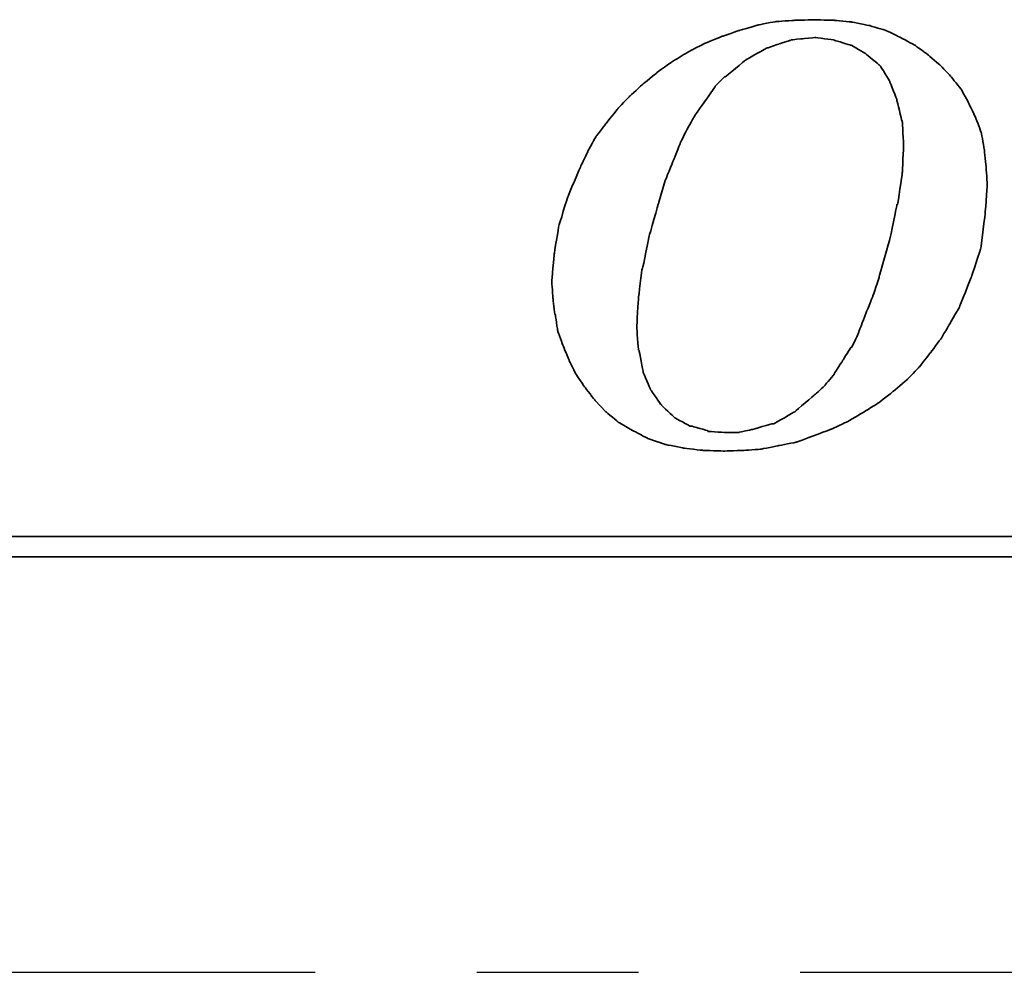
# Model space of a CAD drawing. Extents: x -456 to 346, y -296 to 220.
# Tile 31 of 45: x 80 to 83, y 55 to 58. Entities that reach past the tile are written whole.
import ezdxf

# ---------------------------------------------------------------- set-up
doc = ezdxf.new("R2010")
doc.units = 0
doc.header["$LTSCALE"] = 2
doc.header["$MEASUREMENT"] = 0
doc.linetypes.add('CENTER', pattern=[2, 1.25, -0.25, 0.25, -0.25])
for name, color, linetype in [('CL', 1, 'CENTER'), ('DIM', 4, 'CONTINUOUS'), ('layer 1', 7, 'CONTINUOUS')]:
    doc.layers.add(name, color=color, linetype=linetype)

# ---------------------------------------------------------------- blocks, each defined once
blk = doc.blocks.new('TBI MOTION logo(完整正式版)')
at = {"layer": 'layer 1', "color": 22, "lineweight": 35}
for points, knots in [([(-11.34375, -6.98375), (-11.34375, -6.98375), (-10.91375, -7.43875), (-10.91375, -7.43875), (-10.91375, -7.43875), (-10.91375, -7.43875), (-10.38625, -7.87125), (-10.38625, -7.87125), (-10.38625, -7.87125), (-10.38625, -7.87125), (-9.81125, -8.20375), (-9.81125, -8.20375), (-9.81125, -8.20375), (-9.81125, -8.20375), (-9.21125, -8.51875), (-9.21125, -8.51875), (-9.21125, -8.51875), (-9.21125, -8.51875), (-8.51625, -8.75875), (-8.51625, -8.75875), (-8.51625, -8.75875), (-8.51625, -8.75875), (-7.77125, -8.90375), (-7.77125, -8.90375), (-7.77125, -8.90375), (-7.77125, -8.90375), (-6.97875, -8.99875), (-6.97875, -8.99875), (-6.97875, -8.99875), (-6.97875, -8.99875), (-6.14125, -9.02375), (-6.14125, -9.02375), (-6.14125, -9.02375), (-6.14125, -9.02375), (-5.37125, -8.99875), (-5.37125, -8.99875), (-5.37125, -8.99875), (-5.37125, -8.99875), (-4.65375, -8.94875), (-4.65375, -8.94875), (-4.65375, -8.94875), (-4.65375, -8.94875), (-3.93375, -8.80625), (-3.93375, -8.80625), (-3.93375, -8.80625), (-3.93375, -8.80625), (-3.21375, -8.66375), (-3.21375, -8.66375), (-3.21375, -8.66375), (-3.21375, -8.66375), (-2.49375, -8.39875), (-2.49375, -8.39875), (-2.49375, -8.39875), (-2.49375, -8.39875), (-1.79875, -8.13375), (-1.79875, -8.13375), (-1.79875, -8.13375), (-1.79875, -8.13375), (-1.17375, -7.84375), (-1.17375, -7.84375), (-1.17375, -7.84375), (-1.17375, -7.84375), (-0.52375, -7.46375), (-0.52375, -7.46375), (-0.52375, -7.46375), (-0.52375, -7.46375), (0.10124, -7.07875), (0.10124, -7.07875), (0.10124, -7.07875), (0.10124, -7.07875), (0.67625, -6.62375), (0.67625, -6.62375), (0.67625, -6.62375), (0.67625, -6.62375), (1.24874, -6.14375), (1.24874, -6.14375), (1.24874, -6.14375), (1.24874, -6.14375), (1.72874, -5.64125), (1.72874, -5.64125), (1.72874, -5.64125), (1.72874, -5.64125), (2.18624, -5.06375), (2.18624, -5.06375), (2.18624, -5.06375), (2.18624, -5.06375), (2.61625, -4.48874), (2.61625, -4.48874), (2.61625, -4.48874), (2.61625, -4.48874), (3.00125, -3.83874), (3.00125, -3.83874), (3.00125, -3.83874), (3.00125, -3.83874), (3.36124, -3.21374), (3.36124, -3.21374), (3.36124, -3.21374), (3.36124, -3.21374), (3.84374, -1.99125), (3.84374, -1.99125), (3.84374, -1.99125), (3.84374, -1.99125), (4.22625, -0.81875), (4.22625, -0.81875), (4.22625, -0.81875), (4.22625, -0.81875), (4.39125, 0.45624), (4.39125, 0.45624), (4.39125, 0.45624), (4.39125, 0.45624), (4.48874, 1.70124), (4.48874, 1.70124), (4.48874, 1.70124), (4.48874, 1.70124), (4.43874, 2.44625), (4.43874, 2.44625), (4.43874, 2.44625), (4.43874, 2.44625), (4.36874, 3.14125), (4.36874, 3.14125), (4.36874, 3.14125), (4.36874, 3.14125), (4.25125, 3.81125), (4.25125, 3.81125), (4.25125, 3.81125), (4.25125, 3.81125), (4.03124, 4.41125), (4.03124, 4.41125), (4.03124, 4.41125), (4.03124, 4.41125), (3.74374, 5.01125), (3.74374, 5.01125), (3.74374, 5.01125), (3.74374, 5.01125), (3.43124, 5.58875), (3.43124, 5.58875), (3.43124, 5.58875), (3.43124, 5.58875), (3.02625, 6.09125), (3.02625, 6.09125), (3.02625, 6.09125), (3.02625, 6.09125), (2.59374, 6.54875), (2.59374, 6.54875), (2.59374, 6.54875), (2.59374, 6.54875), (2.09124, 6.98125), (2.09124, 6.98125), (2.09124, 6.98125), (2.09124, 6.98125), (1.56124, 7.36625), (1.56124, 7.36625), (1.56124, 7.36625), (1.56124, 7.36625), (0.98624, 7.67625), (0.98624, 7.67625), (0.98624, 7.67625), (0.98624, 7.67625), (0.38624, 7.96375), (0.38624, 7.96375), (0.38624, 7.96375), (0.38624, 7.96375), (-0.25875, 8.15625), (-0.25875, 8.15625), (-0.25875, 8.15625), (-0.25875, 8.15625), (-0.98125, 8.30125), (-0.98125, 8.30125), (-0.98125, 8.30125), (-0.98125, 8.30125), (-1.70124, 8.37125), (-1.70124, 8.37125), (-1.70124, 8.37125), (-1.70124, 8.37125), (-2.49375, 8.39624), (-2.49375, 8.39624), (-2.49375, 8.39624), (-2.49375, 8.39624), (-3.28625, 8.37125), (-3.28625, 8.37125), (-3.28625, 8.37125), (-3.28625, 8.37125), (-4.05125, 8.32125), (-4.05125, 8.32125), (-4.05125, 8.32125), (-4.05125, 8.32125), (-4.77375, 8.18125), (-4.77375, 8.18125), (-4.77375, 8.18125), (-4.77375, 8.18125), (-5.51625, 7.96375), (-5.51625, 7.96375), (-5.51625, 7.96375), (-5.51625, 7.96375), (-6.21125, 7.72625), (-6.21125, 7.72625), (-6.21125, 7.72625), (-6.21125, 7.72625), (-6.92875, 7.43625), (-6.92875, 7.43625), (-6.92875, 7.43625), (-6.92875, 7.43625), (-7.57875, 7.10125), (-7.57875, 7.10125), (-7.57875, 7.10125), (-7.57875, 7.10125), (-8.24875, 6.69125), (-8.24875, 6.69125), (-8.24875, 6.69125), (-8.24875, 6.69125), (-8.84875, 6.26125), (-8.84875, 6.26125), (-8.84875, 6.26125), (-8.84875, 6.26125), (-9.42625, 5.78125), (-9.42625, 5.78125), (-9.42625, 5.78125), (-9.42625, 5.78125), (-9.95375, 5.30125), (-9.95375, 5.30125), (-9.95375, 5.30125), (-9.95375, 5.30125), (-10.43375, 4.79624), (-10.43375, 4.79624), (-10.43375, 4.79624), (-10.43375, 4.79624), (-10.88875, 4.22125), (-10.88875, 4.22125), (-10.88875, 4.22125), (-10.88875, 4.22125), (-11.29875, 3.69375), (-11.29875, 3.69375), (-11.29875, 3.69375), (-11.29875, 3.69375), (-11.63375, 3.09125), (-11.63375, 3.09125), (-11.63375, 3.09125), (-11.63375, 3.09125), (-11.91875, 2.49625), (-11.91875, 2.49625), (-11.91875, 2.49625), (-11.91875, 2.49625), (-12.44875, 1.24625), (-12.44875, 1.24625), (-12.44875, 1.24625), (-12.44875, 1.24625), (-12.80875, 0.06874), (-12.80875, 0.06874), (-12.80875, 0.06874), (-12.80875, 0.06874), (-12.99875, -1.07875), (-12.99875, -1.07875), (-12.99875, -1.07875), (-12.99875, -1.07875), (-13.09375, -2.18375), (-13.09375, -2.18375), (-13.09375, -2.18375), (-13.09375, -2.18375), (-13.04875, -2.85375), (-13.04875, -2.85375), (-13.04875, -2.85375), (-13.04875, -2.85375), (-12.97375, -3.50375), (-12.97375, -3.50375), (-12.97375, -3.50375), (-12.97375, -3.50375), (-12.95375, -3.50375), (-12.95375, -3.50375), (-12.95375, -3.50375), (-12.95375, -3.50375), (-12.85375, -4.17375), (-12.85375, -4.17375), (-12.85375, -4.17375), (-12.85375, -4.17375), (-12.63875, -4.77624), (-12.63875, -4.77624), (-12.63875, -4.77624), (-12.63875, -4.77624), (-12.39875, -5.35125), (-12.39875, -5.35125), (-12.39875, -5.35125), (-12.39875, -5.35125), (-12.11375, -5.92875), (-12.11375, -5.92875), (-12.11375, -5.92875), (-12.11375, -5.92875), (-11.75375, -6.45375), (-11.75375, -6.45375), (-11.75375, -6.45375), (-11.75375, -6.45375), (-11.34375, -6.98375), (-11.34375, -6.98375)], [0, 0, 0, 0, 0.01369863, 0.01369863, 0.01369863, 0.01369864, 0.02739726, 0.02739726, 0.02739726, 0.02739727, 0.04109589, 0.04109589, 0.04109589, 0.0410959, 0.05479452, 0.05479452, 0.05479452, 0.05479453, 0.06849315, 0.06849315, 0.06849315, 0.06849316, 0.08219178, 0.08219178, 0.08219178, 0.08219179, 0.09589041, 0.09589041, 0.09589041, 0.09589042, 0.10958904, 0.10958904, 0.10958904, 0.10958905, 0.12328767, 0.12328767, 0.12328767, 0.12328768, 0.1369863, 0.1369863, 0.1369863, 0.13698631, 0.15068493, 0.15068493, 0.15068493, 0.15068494, 0.16438356, 0.16438356, 0.16438356, 0.16438357, 0.17808219, 0.17808219, 0.17808219, 0.1780822, 0.19178082, 0.19178082, 0.19178082, 0.19178083, 0.20547945, 0.20547945, 0.20547945, 0.20547946, 0.21917808, 0.21917808, 0.21917808, 0.21917809, 0.23287671, 0.23287671, 0.23287671, 0.23287672, 0.24657534, 0.24657534, 0.24657534, 0.24657535, 0.26027397, 0.26027397, 0.26027397, 0.26027398, 0.2739726, 0.2739726, 0.2739726, 0.27397261, 0.28767123, 0.28767123, 0.28767123, 0.28767124, 0.30136986, 0.30136986, 0.30136986, 0.30136987, 0.31506849, 0.31506849, 0.31506849, 0.3150685, 0.32876712, 0.32876712, 0.32876712, 0.32876713, 0.34246575, 0.34246575, 0.34246575, 0.34246576, 0.35616438, 0.35616438, 0.35616438, 0.35616439, 0.36986301, 0.36986301, 0.36986301, 0.36986302, 0.38356164, 0.38356164, 0.38356164, 0.38356165, 0.39726027, 0.39726027, 0.39726027, 0.39726028, 0.4109589, 0.4109589, 0.4109589, 0.41095891, 0.42465753, 0.42465753, 0.42465753, 0.42465754, 0.43835616, 0.43835616, 0.43835616, 0.43835617, 0.45205479, 0.45205479, 0.45205479, 0.4520548, 0.46575342, 0.46575342, 0.46575342, 0.46575343, 0.47945205, 0.47945205, 0.47945205, 0.47945206, 0.49315068, 0.49315068, 0.49315068, 0.49315069, 0.50684932, 0.50684932, 0.50684932, 0.50684933, 0.52054795, 0.52054795, 0.52054795, 0.52054796, 0.53424658, 0.53424658, 0.53424658, 0.53424659, 0.54794521, 0.54794521, 0.54794521, 0.54794522, 0.56164384, 0.56164384, 0.56164384, 0.56164385, 0.57534247, 0.57534247, 0.57534247, 0.57534248, 0.5890411, 0.5890411, 0.5890411, 0.58904111, 0.60273973, 0.60273973, 0.60273973, 0.60273974, 0.61643836, 0.61643836, 0.61643836, 0.61643837, 0.63013699, 0.63013699, 0.63013699, 0.630137, 0.64383562, 0.64383562, 0.64383562, 0.64383563, 0.65753425, 0.65753425, 0.65753425, 0.65753426, 0.67123288, 0.67123288, 0.67123288, 0.67123289, 0.68493151, 0.68493151, 0.68493151, 0.68493152, 0.69863014, 0.69863014, 0.69863014, 0.69863015, 0.71232877, 0.71232877, 0.71232877, 0.71232878, 0.7260274, 0.7260274, 0.7260274, 0.72602741, 0.73972603, 0.73972603, 0.73972603, 0.73972604, 0.75342466, 0.75342466, 0.75342466, 0.75342467, 0.76712329, 0.76712329, 0.76712329, 0.7671233, 0.78082192, 0.78082192, 0.78082192, 0.78082193, 0.79452055, 0.79452055, 0.79452055, 0.79452056, 0.80821918, 0.80821918, 0.80821918, 0.80821919, 0.82191781, 0.82191781, 0.82191781, 0.82191782, 0.83561644, 0.83561644, 0.83561644, 0.83561645, 0.84931507, 0.84931507, 0.84931507, 0.84931508, 0.8630137, 0.8630137, 0.8630137, 0.86301371, 0.87671233, 0.87671233, 0.87671233, 0.87671234, 0.89041096, 0.89041096, 0.89041096, 0.89041097, 0.90410959, 0.90410959, 0.90410959, 0.9041096, 0.91780822, 0.91780822, 0.91780822, 0.91780823, 0.93150685, 0.93150685, 0.93150685, 0.93150686, 0.94520548, 0.94520548, 0.94520548, 0.94520549, 0.95890411, 0.95890411, 0.95890411, 0.95890412, 0.97260274, 0.97260274, 0.97260274, 0.97260275, 0.98630137, 0.98630137, 0.98630137, 0.98630138, 1, 1, 1, 1]), ([(-8.77875, 1.03124), (-8.77875, 1.03124), (-8.51625, 1.89625), (-8.51625, 1.89625), (-8.51625, 1.89625), (-8.51625, 1.89625), (-8.20375, 2.66375), (-8.20375, 2.66375), (-8.20375, 2.66375), (-8.20375, 2.66375), (-7.91625, 3.38125), (-7.91625, 3.38125), (-7.91625, 3.38125), (-7.91625, 3.38125), (-7.91625, 3.40624), (-7.91625, 3.40624), (-7.91625, 3.40624), (-7.91625, 3.40624), (-7.57875, 4.07624), (-7.57875, 4.07624), (-7.57875, 4.07624), (-7.57875, 4.07624), (-7.24375, 4.65125), (-7.24375, 4.65125), (-7.24375, 4.65125), (-7.24375, 4.65125), (-7.21875, 4.65125), (-7.21875, 4.65125), (-7.21875, 4.65125), (-7.21875, 4.65125), (-7.21875, 4.67624), (-7.21875, 4.67624), (-7.21875, 4.67624), (-7.21875, 4.67624), (-6.83625, 5.20375), (-6.83625, 5.20375), (-6.83625, 5.20375), (-6.83625, 5.20375), (-6.49875, 5.68625), (-6.49875, 5.68625), (-6.49875, 5.68625), (-6.49875, 5.68625), (-6.49875, 5.70625), (-6.49875, 5.70625), (-6.49875, 5.70625), (-6.49875, 5.70625), (-6.11625, 6.09125), (-6.11625, 6.09125), (-6.11625, 6.09125), (-6.11625, 6.09125), (-6.09125, 6.09125), (-6.09125, 6.09125), (-6.09125, 6.09125), (-6.09125, 6.09125), (-5.27375, 6.76625), (-5.27375, 6.76625), (-5.27375, 6.76625), (-5.27375, 6.76625), (-5.24875, 6.76625), (-5.24875, 6.76625), (-5.24875, 6.76625), (-5.24875, 6.76625), (-5.24875, 6.78625), (-5.24875, 6.78625), (-5.24875, 6.78625), (-5.24875, 6.78625), (-4.38875, 7.26624), (-4.38875, 7.26624), (-4.38875, 7.26624), (-4.38875, 7.26624), (-4.36125, 7.26624), (-4.36125, 7.26624), (-4.36125, 7.26624), (-4.36125, 7.26624), (-3.93375, 7.41125), (-3.93375, 7.41125), (-3.93375, 7.41125), (-3.93375, 7.41125), (-3.47375, 7.55625), (-3.47375, 7.55625), (-3.47375, 7.55625), (-3.47375, 7.55625), (-3.45375, 7.55625), (-3.45375, 7.55625), (-3.45375, 7.55625), (-3.45375, 7.55625), (-3.42875, 7.58124), (-3.42875, 7.58124), (-3.42875, 7.58124), (-3.42875, 7.58124), (-2.97375, 7.62625), (-2.97375, 7.62625), (-2.97375, 7.62625), (-2.97375, 7.62625), (-2.49375, 7.67625), (-2.49375, 7.67625), (-2.49375, 7.67625), (-2.49375, 7.67625), (-2.46875, 7.67625), (-2.46875, 7.67625), (-2.46875, 7.67625), (-2.46875, 7.67625), (-1.70124, 7.58124), (-1.70124, 7.58124), (-1.70124, 7.58124), (-1.70124, 7.58124), (-1.67875, 7.55625), (-1.67875, 7.55625), (-1.67875, 7.55625), (-1.67875, 7.55625), (-1.65375, 7.55625), (-1.65375, 7.55625), (-1.65375, 7.55625), (-1.65375, 7.55625), (-1.03125, 7.36625), (-1.03125, 7.36625), (-1.03125, 7.36625), (-1.03125, 7.36625), (-1.00625, 7.36625), (-1.00625, 7.36625), (-1.00625, 7.36625), (-1.00625, 7.36625), (-0.43124, 7.02624), (-0.43124, 7.02624), (-0.43124, 7.02624), (-0.43124, 7.02624), (-0.40625, 7.00624), (-0.40625, 7.00624), (-0.40625, 7.00624), (-0.40625, 7.00624), (0.12124, 6.57124), (0.12124, 6.57124), (0.12124, 6.57124), (0.12124, 6.57124), (0.14624, 6.54875), (0.14624, 6.54875), (0.14624, 6.54875), (0.14624, 6.54875), (0.17124, 6.52375), (0.17124, 6.52375), (0.17124, 6.52375), (0.17124, 6.52375), (0.55625, 5.89875), (0.55625, 5.89875), (0.55625, 5.89875), (0.55625, 5.89875), (0.55625, 5.87625), (0.55625, 5.87625), (0.55625, 5.87625), (0.55625, 5.87625), (0.84124, 5.15625), (0.84124, 5.15625), (0.84124, 5.15625), (0.84124, 5.15625), (0.84124, 5.13125), (0.84124, 5.13125), (0.84124, 5.13125), (0.84124, 5.13125), (1.03624, 4.31875), (1.03624, 4.31875), (1.03624, 4.31875), (1.03624, 4.31875), (1.05624, 4.31875), (1.05624, 4.31875), (1.05624, 4.31875), (1.05624, 4.31875), (1.05624, 4.29125), (1.05624, 4.29125), (1.05624, 4.29125), (1.05624, 4.29125), (1.10625, 3.33125), (1.10625, 3.33125), (1.10625, 3.33125), (1.10625, 3.33125), (1.10625, 3.30875), (1.10625, 3.30875), (1.10625, 3.30875), (1.10625, 3.30875), (1.05624, 2.20624), (1.05624, 2.20624), (1.05624, 2.20624), (1.05624, 2.20624), (1.05624, 2.18124), (1.05624, 2.18124), (1.05624, 2.18124), (1.05624, 2.18124), (0.86624, 0.93624), (0.86624, 0.93624), (0.86624, 0.93624), (0.86624, 0.93624), (0.84124, 0.93624), (0.84124, 0.93624), (0.84124, 0.93624), (0.84124, 0.93624), (0.55625, -0.45874), (0.55625, -0.45874), (0.55625, -0.45874), (0.55625, -0.45874), (0.12124, -1.99125), (0.12124, -1.99125), (0.12124, -1.99125), (0.12124, -1.99125), (0.12124, -2.01874), (0.12124, -2.01874), (0.12124, -2.01874), (0.12124, -2.01874), (-0.13874, -2.78375), (-0.13874, -2.78375), (-0.13874, -2.78375), (-0.13874, -2.78375), (-0.43124, -3.50375), (-0.43124, -3.50375), (-0.43124, -3.50375), (-0.43124, -3.50375), (-0.69375, -4.19875), (-0.69375, -4.19875), (-0.69375, -4.19875), (-0.69375, -4.19875), (-0.69375, -4.22375), (-0.69375, -4.22375), (-0.69375, -4.22375), (-0.69375, -4.22375), (-0.98125, -4.82374), (-0.98125, -4.82374), (-0.98125, -4.82374), (-0.98125, -4.82374), (-1.00625, -4.82374), (-1.00625, -4.82374), (-1.00625, -4.82374), (-1.00625, -4.82374), (-1.33875, -5.35125), (-1.33875, -5.35125), (-1.33875, -5.35125), (-1.33875, -5.35125), (-1.67875, -5.87875), (-1.67875, -5.87875), (-1.67875, -5.87875), (-1.67875, -5.87875), (-1.67875, -5.90375), (-1.67875, -5.90375), (-1.67875, -5.90375), (-1.67875, -5.90375), (-2.05875, -6.35875), (-2.05875, -6.35875), (-2.05875, -6.35875), (-2.05875, -6.35875), (-2.08375, -6.38375), (-2.08375, -6.38375), (-2.08375, -6.38375), (-2.08375, -6.38375), (-2.46875, -6.74375), (-2.46875, -6.74375), (-2.46875, -6.74375), (-2.46875, -6.74375), (-3.25875, -7.41625), (-3.25875, -7.41625), (-3.25875, -7.41625), (-3.25875, -7.41625), (-3.28625, -7.43875), (-3.28625, -7.43875), (-3.28625, -7.43875), (-3.28625, -7.43875), (-4.12375, -7.91875), (-4.12375, -7.91875), (-4.12375, -7.91875), (-4.12375, -7.91875), (-4.14875, -7.91875), (-4.14875, -7.91875), (-4.14875, -7.91875), (-4.14875, -7.91875), (-4.17125, -7.91875), (-4.17125, -7.91875), (-4.17125, -7.91875), (-4.17125, -7.91875), (-5.03375, -8.15875), (-5.03375, -8.15875), (-5.03375, -8.15875), (-5.03375, -8.15875), (-5.51625, -8.25625), (-5.51625, -8.25625), (-5.51625, -8.25625), (-5.51625, -8.25625), (-5.54125, -8.27875), (-5.54125, -8.27875), (-5.54125, -8.27875), (-5.54125, -8.27875), (-5.56375, -8.27875), (-5.56375, -8.27875), (-5.56375, -8.27875), (-5.56375, -8.27875), (-5.99625, -8.27875), (-5.99625, -8.27875), (-5.99625, -8.27875), (-5.99625, -8.27875), (-6.76375, -8.23125), (-6.76375, -8.23125), (-6.76375, -8.23125), (-6.76375, -8.23125), (-6.78875, -8.23125), (-6.78875, -8.23125), (-6.78875, -8.23125), (-6.78875, -8.23125), (-6.78875, -8.20375), (-6.78875, -8.20375), (-6.78875, -8.20375), (-6.78875, -8.20375), (-7.45875, -8.01375), (-7.45875, -8.01375), (-7.45875, -8.01375), (-7.45875, -8.01375), (-7.48375, -8.01375), (-7.48375, -8.01375), (-7.48375, -8.01375), (-7.48375, -8.01375), (-7.50875, -8.01375), (-7.50875, -8.01375), (-7.50875, -8.01375), (-7.50875, -8.01375), (-8.13125, -7.67875), (-8.13125, -7.67875), (-8.13125, -7.67875), (-8.13125, -7.67875), (-8.15625, -7.65375), (-8.15625, -7.65375), (-8.15625, -7.65375), (-8.15625, -7.65375), (-8.65875, -7.17375), (-8.65875, -7.17375), (-8.65875, -7.17375), (-8.65875, -7.17375), (-8.68375, -7.14875), (-8.68375, -7.14875), (-8.68375, -7.14875), (-8.68375, -7.14875), (-9.08875, -6.57375), (-9.08875, -6.57375), (-9.08875, -6.57375), (-9.08875, -6.57375), (-9.11375, -6.54875), (-9.11375, -6.54875), (-9.11375, -6.54875), (-9.11375, -6.54875), (-9.11375, -6.52875), (-9.11375, -6.52875), (-9.11375, -6.52875), (-9.11375, -6.52875), (-9.40375, -5.85375), (-9.40375, -5.85375), (-9.40375, -5.85375), (-9.40375, -5.85375), (-9.40375, -5.82875), (-9.40375, -5.82875), (-9.40375, -5.82875), (-9.40375, -5.82875), (-9.56875, -4.96875), (-9.56875, -4.96875), (-9.56875, -4.96875), (-9.56875, -4.96875), (-9.59375, -4.94375), (-9.59375, -4.94375), (-9.59375, -4.94375), (-9.59375, -4.94375), (-9.66375, -4.03375), (-9.66375, -4.03375), (-9.66375, -4.03375), (-9.66375, -4.03375), (-9.66375, -4.00875), (-9.66375, -4.00875), (-9.66375, -4.00875), (-9.66375, -4.00875), (-9.59375, -2.85375), (-9.59375, -2.85375), (-9.59375, -2.85375), (-9.59375, -2.85375), (-9.45125, -1.65875), (-9.45125, -1.65875), (-9.45125, -1.65875), (-9.45125, -1.65875), (-9.42625, -1.63375), (-9.42625, -1.63375), (-9.42625, -1.63375), (-9.42625, -1.63375), (-9.16125, -0.33875), (-9.16125, -0.33875), (-9.16125, -0.33875), (-9.16125, -0.33875), (-8.77875, 1.00624), (-8.77875, 1.00624), (-8.77875, 1.00624), (-8.77875, 1.00624), (-8.77875, 1.03124), (-8.77875, 1.03124)], [0, 0, 0, 0, 0.01020408, 0.01020408, 0.01020408, 0.01020409, 0.02040816, 0.02040816, 0.02040816, 0.02040817, 0.03061224, 0.03061224, 0.03061224, 0.03061225, 0.04081633, 0.04081633, 0.04081633, 0.04081634, 0.05102041, 0.05102041, 0.05102041, 0.05102042, 0.06122449, 0.06122449, 0.06122449, 0.0612245, 0.07142857, 0.07142857, 0.07142857, 0.07142858, 0.08163265, 0.08163265, 0.08163265, 0.08163266, 0.09183673, 0.09183673, 0.09183673, 0.09183674, 0.10204082, 0.10204082, 0.10204082, 0.10204083, 0.1122449, 0.1122449, 0.1122449, 0.11224491, 0.12244898, 0.12244898, 0.12244898, 0.12244899, 0.13265306, 0.13265306, 0.13265306, 0.13265307, 0.14285714, 0.14285714, 0.14285714, 0.14285715, 0.15306122, 0.15306122, 0.15306122, 0.15306123, 0.16326531, 0.16326531, 0.16326531, 0.16326532, 0.17346939, 0.17346939, 0.17346939, 0.1734694, 0.18367347, 0.18367347, 0.18367347, 0.18367348, 0.19387755, 0.19387755, 0.19387755, 0.19387756, 0.20408163, 0.20408163, 0.20408163, 0.20408164, 0.21428571, 0.21428571, 0.21428571, 0.21428572, 0.2244898, 0.2244898, 0.2244898, 0.22448981, 0.23469388, 0.23469388, 0.23469388, 0.23469389, 0.24489796, 0.24489796, 0.24489796, 0.24489797, 0.25510204, 0.25510204, 0.25510204, 0.25510205, 0.26530612, 0.26530612, 0.26530612, 0.26530613, 0.2755102, 0.2755102, 0.2755102, 0.27551021, 0.28571429, 0.28571429, 0.28571429, 0.2857143, 0.29591837, 0.29591837, 0.29591837, 0.29591838, 0.30612245, 0.30612245, 0.30612245, 0.30612246, 0.31632653, 0.31632653, 0.31632653, 0.31632654, 0.32653061, 0.32653061, 0.32653061, 0.32653062, 0.33673469, 0.33673469, 0.33673469, 0.3367347, 0.34693878, 0.34693878, 0.34693878, 0.34693879, 0.35714286, 0.35714286, 0.35714286, 0.35714287, 0.36734694, 0.36734694, 0.36734694, 0.36734695, 0.37755102, 0.37755102, 0.37755102, 0.37755103, 0.3877551, 0.3877551, 0.3877551, 0.38775511, 0.39795918, 0.39795918, 0.39795918, 0.39795919, 0.40816327, 0.40816327, 0.40816327, 0.40816328, 0.41836735, 0.41836735, 0.41836735, 0.41836736, 0.42857143, 0.42857143, 0.42857143, 0.42857144, 0.43877551, 0.43877551, 0.43877551, 0.43877552, 0.44897959, 0.44897959, 0.44897959, 0.4489796, 0.45918367, 0.45918367, 0.45918367, 0.45918368, 0.46938776, 0.46938776, 0.46938776, 0.46938777, 0.47959184, 0.47959184, 0.47959184, 0.47959185, 0.48979592, 0.48979592, 0.48979592, 0.48979593, 0.5, 0.5, 0.5, 0.50000001, 0.51020408, 0.51020408, 0.51020408, 0.51020409, 0.52040816, 0.52040816, 0.52040816, 0.52040817, 0.53061224, 0.53061224, 0.53061224, 0.53061225, 0.54081633, 0.54081633, 0.54081633, 0.54081634, 0.55102041, 0.55102041, 0.55102041, 0.55102042, 0.56122449, 0.56122449, 0.56122449, 0.5612245, 0.57142857, 0.57142857, 0.57142857, 0.57142858, 0.58163265, 0.58163265, 0.58163265, 0.58163266, 0.59183673, 0.59183673, 0.59183673, 0.59183674, 0.60204082, 0.60204082, 0.60204082, 0.60204083, 0.6122449, 0.6122449, 0.6122449, 0.61224491, 0.62244898, 0.62244898, 0.62244898, 0.62244899, 0.63265306, 0.63265306, 0.63265306, 0.63265307, 0.64285714, 0.64285714, 0.64285714, 0.64285715, 0.65306122, 0.65306122, 0.65306122, 0.65306123, 0.66326531, 0.66326531, 0.66326531, 0.66326532, 0.67346939, 0.67346939, 0.67346939, 0.6734694, 0.68367347, 0.68367347, 0.68367347, 0.68367348, 0.69387755, 0.69387755, 0.69387755, 0.69387756, 0.70408163, 0.70408163, 0.70408163, 0.70408164, 0.71428571, 0.71428571, 0.71428571, 0.71428572, 0.7244898, 0.7244898, 0.7244898, 0.72448981, 0.73469388, 0.73469388, 0.73469388, 0.73469389, 0.74489796, 0.74489796, 0.74489796, 0.74489797, 0.75510204, 0.75510204, 0.75510204, 0.75510205, 0.76530612, 0.76530612, 0.76530612, 0.76530613, 0.7755102, 0.7755102, 0.7755102, 0.77551021, 0.78571429, 0.78571429, 0.78571429, 0.7857143, 0.79591837, 0.79591837, 0.79591837, 0.79591838, 0.80612245, 0.80612245, 0.80612245, 0.80612246, 0.81632653, 0.81632653, 0.81632653, 0.81632654, 0.82653061, 0.82653061, 0.82653061, 0.82653062, 0.83673469, 0.83673469, 0.83673469, 0.8367347, 0.84693878, 0.84693878, 0.84693878, 0.84693879, 0.85714286, 0.85714286, 0.85714286, 0.85714287, 0.86734694, 0.86734694, 0.86734694, 0.86734695, 0.87755102, 0.87755102, 0.87755102, 0.87755103, 0.8877551, 0.8877551, 0.8877551, 0.88775511, 0.89795918, 0.89795918, 0.89795918, 0.89795919, 0.90816327, 0.90816327, 0.90816327, 0.90816328, 0.91836735, 0.91836735, 0.91836735, 0.91836736, 0.92857143, 0.92857143, 0.92857143, 0.92857144, 0.93877551, 0.93877551, 0.93877551, 0.93877552, 0.94897959, 0.94897959, 0.94897959, 0.9489796, 0.95918367, 0.95918367, 0.95918367, 0.95918368, 0.96938776, 0.96938776, 0.96938776, 0.96938777, 0.97959184, 0.97959184, 0.97959184, 0.97959185, 0.98979592, 0.98979592, 0.98979592, 0.98979593, 1, 1, 1, 1]), ([(75.90875, -9.47875), (75.90875, -9.47875), (75.90875, -12.28625), (75.90875, -12.28625), (75.90875, -12.28625), (75.90875, -12.28625), (75.90875, -12.47875), (75.90875, -12.47875), (75.90875, -12.47875), (75.90875, -12.47875), (75.71625, -12.47875), (75.71625, -12.47875), (75.71625, -12.47875), (75.71625, -12.47875), (-88.32875, -12.47875), (-88.32875, -12.47875), (-88.32875, -12.47875), (-88.32875, -12.47875), (-88.32875, -13.29375), (-88.32875, -13.29375), (-88.32875, -13.29375), (-88.32875, -13.29375), (82.89125, -13.29375), (82.89125, -13.29375), (82.89125, -13.29375), (82.89125, -13.29375), (75.90875, -9.47875), (75.90875, -9.47875)], [0, 0, 0, 0, 0.14285714, 0.14285714, 0.14285714, 0.14285715, 0.28571429, 0.28571429, 0.28571429, 0.2857143, 0.42857143, 0.42857143, 0.42857143, 0.42857144, 0.57142857, 0.57142857, 0.57142857, 0.57142858, 0.71428571, 0.71428571, 0.71428571, 0.71428572, 0.85714286, 0.85714286, 0.85714286, 0.85714287, 1, 1, 1, 1])]:
    blk.add_open_spline(points, degree=3, knots=knots, dxfattribs=at)

msp = doc.modelspace()

# ---------------------------------------------------------------- linework, layer by layer
at = {"layer": 'CL', "color": 7, "linetype": 'CENTER'}
msp.add_line((58.2989, 54.9609), (96.2989, 54.9609), dxfattribs=at)

# ---------------------------------------------------------------- block references
at = {"layer": 'DIM', "color": 7, "xscale": 0.0766227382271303, "yscale": 0.0766227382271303, "zscale": 0.0766227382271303}
msp.add_blockref('TBI MOTION logo(完整正式版)', (82.5342, 57.2653), dxfattribs=at)

doc.saveas('drawing.dxf')
